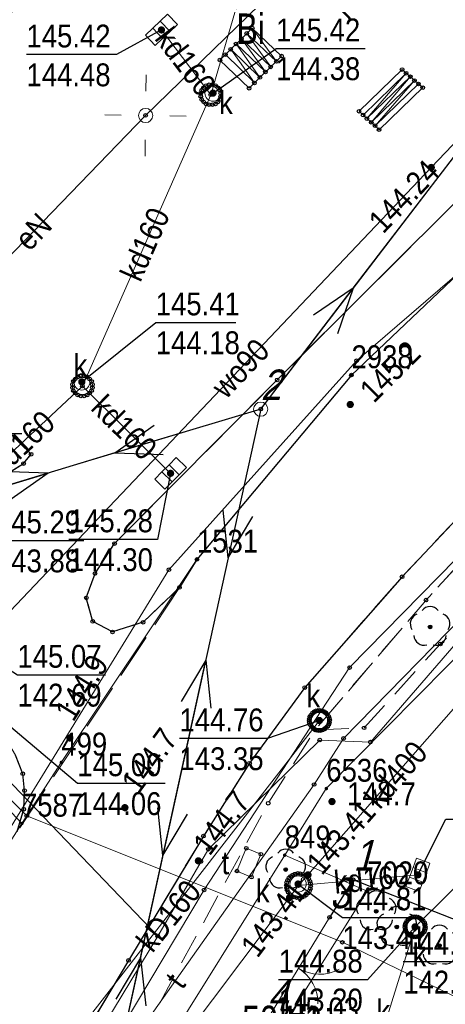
# Model space of a CAD drawing. Header units: metres. Extents: x 5548743 to 5556416, y 5707500 to 5714000.
# Tile 184 of 244: x 5554373 to 5554394, y 5710463 to 5710511. Entities that reach past the tile are written whole.
import ezdxf
from ezdxf.enums import TextEntityAlignment as Align

# ---------------------------------------------------------------- set-up
doc = ezdxf.new("R2010")
doc.units = ezdxf.units.M
for name, pattern in [('1.5_0.75', [2.25, 1.5, -0.75]), ('2.25_0.75', [3, 2.25, -0.75]), ('219-1000', [0]), ('otob_1000', [0]), ('suep_nn_1000', [0])]:
    doc.linetypes.add(name, pattern=pattern)
doc.layers.get('0').update_dxf_attribs({"color": 2, "lineweight": 5})
doc.styles.get("Standard").update_dxf_attribs({"font": 'Working1250', "width": 0.75})
doc.linetypes.add('902-1000', pattern='A,5,0,[1,ksztalty.shx,S=1,R=0,X=0,Y=0],5', length=10)

# ---------------------------------------------------------------- blocks, each defined once
blk = doc.blocks.new('203')
at = {"linetype": 'Continuous', "lineweight": 0}
h = blk.add_hatch(color=0, dxfattribs=at)
edge = h.paths.add_edge_path()
edge.add_arc((0, 0), 0.09, 0, 360)
blk = doc.blocks.new('SUEP1')
at = {"color": 0, "linetype": 'Continuous'}
for p, q in [((7.5, 0), (5.25, 0.75)), ((22.5, 0), (20.25, 0.75)), ((0, 0), (7.5, 0)), ((7.5, 0), (5.25, -0.75)), ((7.5, 0), (22.5, 0)), ((22.5, 0), (20.25, -0.75))]:
    blk.add_line(p, q, dxfattribs=at)
blk = doc.blocks.new('PW01')
at = {"linetype": 'Continuous', "lineweight": 13}
h = blk.add_hatch(color=0, dxfattribs=at)
edge = h.paths.add_edge_path()
edge.add_arc((0, 0), 0.18, 0, 360)
blk = doc.blocks.new('US05')
at = {"color": 0, "linetype": 'Continuous', "lineweight": 13}
for p, q in [((-0.75, -0.35), (-0.75, 0.35)), ((-0.75, 0.35), (-0.25, 0.35)), ((-0.25, -0.35), (-0.25, 0.35)), ((-0.25, 0.35), (0.25, 0.35)), ((0.25, -0.35), (0.25, 0.35)), ((0.25, 0.35), (0.75, 0.35)), ((0.75, -0.35), (0.75, 0.35)), ((-0.75, -0.35), (-0.25, -0.35)), ((-0.25, -0.35), (0.25, -0.35)), ((0.25, -0.35), (0.75, -0.35))]:
    blk.add_line(p, q, dxfattribs=at)
blk = doc.blocks.new('US22')
at = {"color": 0, "linetype": 'Continuous', "lineweight": 0}
blk.add_circle((0, 0), 0.4, dxfattribs=at)
blk = doc.blocks.new('US15')
at = {"color": 0, "linetype": 'Continuous', "lineweight": 13}
blk.add_circle((0, 0), 0.35, dxfattribs=at)
blk = doc.blocks.new('OK02')
at = {"color": 0, "linetype": 'Continuous', "lineweight": 0}
for centre, start, end in [((-2, 0), 0, 60), ((2, 0), 120, 180)]:
    blk.add_arc(centre, 2, start, end, dxfattribs=at)
blk = doc.blocks.new('OP021')
at = {"linetype": 'Continuous', "lineweight": 13}
h = blk.add_hatch(color=0, dxfattribs=at)
edge = h.paths.add_edge_path()
edge.add_arc((0, 0), 0.1, 0, 360)
at = {"color": 0, "linetype": 'Continuous', "lineweight": -3}
for centre, start, end in [((0, 0.5), 38.316, 141.684), ((-0.476, 0.154), 110.388, 213.756), ((0.476, 0.154), 326.244, 69.612), ((-0.294, -0.404), 182.272, 285.64), ((0.294, -0.404), 254.36, 357.728), ((0.294, -0.404), 254.36, 357.728)]:
    blk.add_arc(centre, 0.5, start, end, dxfattribs=at)
blk = doc.blocks.new('SM01')
at = {"color": 0, "linetype": 'Continuous', "lineweight": 13}
for p, q in [((-0.848, 0.848), (-1.414, 1.414)), ((0.849, 0.848), (1.414, 1.414)), ((-0.848, -0.849), (-1.414, -1.414)), ((0.849, -0.849), (1.414, -1.414))]:
    blk.add_line(p, q, dxfattribs=at)
blk.add_circle((0, 0), 0.35, dxfattribs=at)
blk = doc.blocks.new('PIKIETAW1891')
at = {"color": 0}
blk.add_circle((0, 0), 0.09, dxfattribs=at)

msp = doc.modelspace()

# ---------------------------------------------------------------- linework, layer by layer
at = {"layer": '218-kontur użytku gruntowego', "color": 3, "linetype": 'CONTINUOUS', "lineweight": 18, "flags": 128}
for points in [[(5554389.3, 5710493.54), (5554397.54, 5710501.36)], [(5554397.54, 5710501.36), (5554389.3, 5710493.54)], [(5554381.69, 5710484.46), (5554389.3, 5710493.54)], [(5554389.3, 5710493.54), (5554381.69, 5710484.46)], [(5554401.49, 5710486.78), (5554388.06, 5710473.18)], [(5554388.06, 5710473.18), (5554401.49, 5710486.78)], [(5554375.01, 5710474.47), (5554381.69, 5710484.46)], [(5554381.69, 5710484.46), (5554375.01, 5710474.47)], [(5554373.07, 5710471.46), (5554375.01, 5710474.47)], [(5554375.01, 5710474.47), (5554373.07, 5710471.46)], [(5554388.06, 5710473.18), (5554386.01, 5710469.9)], [(5554386.01, 5710469.9), (5554388.06, 5710473.18)], [(5554367.99, 5710463.55), (5554373.07, 5710471.46)], [(5554373.07, 5710471.46), (5554367.99, 5710463.55)], [(5554386.01, 5710469.9), (5554379.67, 5710459.73)], [(5554379.67, 5710459.73), (5554386.01, 5710469.9)], [(5554390.07, 5710468.13), (5554386.01, 5710469.9)], [(5554386.01, 5710469.9), (5554390.07, 5710468.13)], [(5554383.19, 5710457.11), (5554390.07, 5710468.13)], [(5554390.07, 5710468.13), (5554383.19, 5710457.11)]]:
    msp.add_lwpolyline(points, dxfattribs=at)
at = {"layer": '219-działka ewidencyjna', "color": 7, "linetype": '219-1000', "lineweight": 18, "flags": 128}
for points in [[(5554397.54, 5710501.36), (5554389.3, 5710493.54)], [(5554389.3, 5710493.54), (5554381.69, 5710484.46)], [(5554373.07, 5710471.46), (5554352.91, 5710492.91)], [(5554401.49, 5710486.78), (5554388.06, 5710473.18)], [(5554381.69, 5710484.46), (5554375.01, 5710474.47)], [(5554375.01, 5710474.47), (5554373.07, 5710471.46)], [(5554388.06, 5710473.18), (5554386.01, 5710469.9)], [(5554367.99, 5710463.55), (5554373.07, 5710471.46)], [(5554386.01, 5710469.9), (5554379.67, 5710459.73)], [(5554386.01, 5710469.9), (5554390.07, 5710468.13)], [(5554390.07, 5710468.13), (5554383.19, 5710457.11)]]:
    msp.add_lwpolyline(points, dxfattribs=at)
at = {"layer": 'brama', "color": 7, "linetype": 'otob_1000', "lineweight": 18, "flags": 128}
msp.add_lwpolyline([(5554388.22, 5710466.84), (5554385.16, 5710461.82)], dxfattribs=at)
at = {"layer": 'chodnik', "color": 7, "linetype": '1.5_0.75', "lineweight": 18, "flags": 128}
msp.add_lwpolyline([(5554437.15, 5710490.55), (5554432.05, 5710496.98), (5554422.36, 5710509.47), (5554421.46, 5710509.6), (5554420.38, 5710509.5), (5554419.59, 5710509.15), (5554418.66, 5710508.44), (5554415.59, 5710505.91), (5554409.45, 5710500.57), (5554404.82, 5710496.31), (5554400.04, 5710491.86), (5554394.81, 5710486.8), (5554391.79, 5710483.61), (5554387, 5710478.15), (5554384.28, 5710474.43), (5554382.01, 5710470.84), (5554378.32, 5710464.72), (5554374.62, 5710458.51), (5554377.15, 5710457.63), (5554385.2, 5710472.46), (5554387.51, 5710476.07), (5554392.97, 5710482.46), (5554396.23, 5710486), (5554401.48, 5710491.07), (5554406.02, 5710495.3), (5554411.08, 5710499.95), (5554417, 5710505.06), (5554420.68, 5710508.04), (5554421.88, 5710506.39), (5554429.97, 5710496.48), (5554435.59, 5710489.39)], close=True, dxfattribs=at)
at = {"layer": 'jezdnia', "color": 7, "linetype": '2.25_0.75', "lineweight": 18, "flags": 128}
msp.add_lwpolyline([(5554349.2, 5710506.12), (5554347.79, 5710504.73), (5554345.62, 5710502.56), (5554346.13, 5710502.05), (5554355.97, 5710492.22), (5554356.42, 5710491.77), (5554357.25, 5710490.94), (5554357.4, 5710490.79), (5554370.91, 5710477.32), (5554371.36, 5710476.91), (5554371.82, 5710476.4), (5554372.76, 5710474.83), (5554373.11, 5710473.91), (5554373.2, 5710473.08), (5554373.16, 5710472.16), (5554372.84, 5710471.07), (5554380.83, 5710483.08), (5554379.04, 5710481.37), (5554377.53, 5710480.89), (5554376.56, 5710481.41), (5554376.24, 5710482.57), (5554376.67, 5710483.77), (5554377.63, 5710485.24), (5554385.64, 5710493.3), (5554395.08, 5710502.7), (5554403.72, 5710511.31), (5554405.02, 5710513.02), (5554405.93, 5710515.08), (5554406.37, 5710517.06), (5554406.48, 5710518.65), (5554406.24, 5710520.89), (5554405.58, 5710522.95), (5554404.65, 5710524.61), (5554403.44, 5710526.16), (5554392.39, 5710538.04), (5554372.75, 5710518.44), (5554376.17, 5710514.97), (5554392.24, 5710522.41), (5554393.4, 5710523.56), (5554394.6, 5710524.09), (5554396.56, 5710524.32), (5554398.18, 5710523.91), (5554399.68, 5710522.85), (5554400.57, 5710521.71), (5554401.15, 5710519.68), (5554400.75, 5710517.28), (5554399.29, 5710515.34), (5554392.24, 5710522.41), (5554376.17, 5710514.97), (5554372.41, 5710511.24), (5554366.42, 5710496.69), (5554373.52, 5710489.64), (5554373.15, 5710489.18), (5554371.8, 5710488.35), (5554370.28, 5710488.03), (5554368.28, 5710488.18), (5554366.06, 5710489.38), (5554365.07, 5710490.8), (5554364.6, 5710492.63), (5554364.77, 5710494.14), (5554365.27, 5710495.3), (5554365.72, 5710495.96), (5554366.42, 5710496.69), (5554372.41, 5710511.24), (5554368.95, 5710514.67), (5554354.7, 5710500.51), (5554353.45, 5710501.86)], close=True, dxfattribs=at)
at = {"layer": 'komora podziemna', "color": 34, "linetype": 'CONTINUOUS', "lineweight": 18, "flags": 128}
for points in [[(5554382.72, 5710507.69), (5554382.82, 5710507.57), (5554382.86, 5710507.42), (5554382.86, 5710507.26), (5554382.82, 5710507.11), (5554382.72, 5710506.99), (5554382.6, 5710506.89), (5554382.45, 5710506.85), (5554382.29, 5710506.85), (5554382.14, 5710506.89), (5554382.02, 5710506.99), (5554381.92, 5710507.11), (5554381.88, 5710507.26), (5554381.88, 5710507.42), (5554381.92, 5710507.57), (5554382.02, 5710507.69), (5554382.14, 5710507.79), (5554382.29, 5710507.83), (5554382.45, 5710507.83), (5554382.6, 5710507.79)], [(5554376.4, 5710493.35), (5554376.5, 5710493.23), (5554376.54, 5710493.08), (5554376.54, 5710492.92), (5554376.5, 5710492.77), (5554376.4, 5710492.65), (5554376.28, 5710492.55), (5554376.13, 5710492.51), (5554375.97, 5710492.51), (5554375.82, 5710492.55), (5554375.7, 5710492.65), (5554375.6, 5710492.77), (5554375.56, 5710492.92), (5554375.56, 5710493.08), (5554375.6, 5710493.23), (5554375.7, 5710493.35), (5554375.82, 5710493.45), (5554375.97, 5710493.49), (5554376.13, 5710493.49), (5554376.28, 5710493.45)], [(5554386.27, 5710467.97), (5554386.19, 5710468.07), (5554386.13, 5710468.18), (5554386.1, 5710468.3), (5554386.09, 5710468.42), (5554386.11, 5710468.55), (5554386.15, 5710468.66), (5554386.22, 5710468.77), (5554386.31, 5710468.86), (5554386.41, 5710468.93), (5554386.53, 5710468.98), (5554386.65, 5710469), (5554386.78, 5710468.99), (5554386.9, 5710468.96), (5554387.01, 5710468.91), (5554387.11, 5710468.83), (5554387.19, 5710468.73), (5554387.25, 5710468.62), (5554387.28, 5710468.5), (5554387.29, 5710468.38), (5554387.27, 5710468.25), (5554387.23, 5710468.14), (5554387.16, 5710468.03), (5554387.07, 5710467.94), (5554386.97, 5710467.87), (5554386.85, 5710467.82), (5554386.73, 5710467.8), (5554386.6, 5710467.81), (5554386.48, 5710467.84), (5554386.37, 5710467.89)]]:
    msp.add_lwpolyline(points, close=True, dxfattribs=at)
at = {"layer": 'krawężnik', "color": 7, "linetype": 'CONTINUOUS', "lineweight": 25, "flags": 128}
for points in [[(5554408.24, 5710510.92), (5554397.54, 5710501.36), (5554389.3, 5710493.54), (5554381.69, 5710484.46), (5554380.83, 5710483.08), (5554379.04, 5710481.37), (5554377.53, 5710480.89), (5554376.56, 5710481.41), (5554376.24, 5710482.57), (5554376.67, 5710483.77), (5554377.63, 5710485.24), (5554385.64, 5710493.3), (5554395.08, 5710502.7), (5554403.72, 5710511.31), (5554405.02, 5710513.02), (5554405.93, 5710515.08), (5554406.37, 5710517.06), (5554406.48, 5710518.65), (5554406.24, 5710520.89), (5554405.58, 5710522.95), (5554404.65, 5710524.61), (5554403.44, 5710526.16), (5554392.39, 5710538.04)], [(5554418.66, 5710508.44), (5554415.59, 5710505.91), (5554409.45, 5710500.57), (5554404.82, 5710496.31), (5554400.04, 5710491.86), (5554394.81, 5710486.8), (5554391.79, 5710483.61), (5554387, 5710478.15), (5554384.28, 5710474.43), (5554382.01, 5710470.84), (5554378.32, 5710464.72), (5554374.62, 5710458.51)], [(5554372.84, 5710471.07), (5554373.16, 5710472.16), (5554373.2, 5710473.08), (5554373.11, 5710473.91), (5554372.76, 5710474.83)]]:
    msp.add_lwpolyline(points, dxfattribs=at)
msp.add_lwpolyline([(5554366.42, 5710496.69), (5554365.72, 5710495.96), (5554365.27, 5710495.3), (5554364.77, 5710494.14), (5554364.6, 5710492.63), (5554365.07, 5710490.8), (5554366.06, 5710489.38), (5554368.28, 5710488.18), (5554370.28, 5710488.03), (5554371.8, 5710488.35), (5554373.15, 5710489.18), (5554373.52, 5710489.64)], close=True, dxfattribs=at)
at = {"layer": 'ogrodzenie trwałe', "color": 7, "linetype": '902-1000', "lineweight": 25, "flags": 128}
msp.add_lwpolyline([(5554399.31, 5710467.12), (5554397.42, 5710465.54), (5554389.39, 5710468.69), (5554388.22, 5710466.84)], dxfattribs=at)
at = {"layer": 'przewód elektroenergetyczny niskiego napięcia', "color": 1, "linetype": 'suep_nn_1000', "lineweight": 18, "flags": 128}
for points in [[(5554384.83, 5710491.86), (5554408.92, 5710523.33)], [(5554352.82, 5710482.24), (5554384.83, 5710491.86)], [(5554377.31, 5710457.52), (5554384.83, 5710491.86)]]:
    msp.add_lwpolyline(points, dxfattribs=at)
at = {"layer": 'przewód elektroenergetyczny podziemny', "color": 1, "linetype": 'CONTINUOUS', "lineweight": 18, "flags": 128}
for points in [[(5554401.61, 5710464.97), (5554398.16, 5710461.62), (5554395.84, 5710462.24), (5554388.85, 5710465.61), (5554373.31, 5710471.84), (5554351.19, 5710493.83), (5554343.64, 5710501.61), (5554338.29, 5710508.04), (5554335.57, 5710512.59), (5554330.49, 5710529.85), (5554332.38, 5710551.83), (5554334.94, 5710565.18)], [(5554398.57, 5710534.4), (5554397.16, 5710532.96), (5554400, 5710529.64), (5554394.88, 5710521.59), (5554379.16, 5710506.32), (5554368.13, 5710494.92)]]:
    msp.add_lwpolyline(points, dxfattribs=at)
at = {"layer": 'przewód gazowy', "color": 40, "linetype": 'CONTINUOUS', "lineweight": 18, "flags": 128}
for points in [[(5554410.59, 5710513.89), (5554417.1, 5710505.78), (5554418.98, 5710503.33), (5554408.77, 5710494.17), (5554397.3, 5710483.62), (5554390.23, 5710475.47), (5554387.74, 5710475.57), (5554382.25, 5710470.19), (5554381.89, 5710469.59), (5554379.76, 5710465.92), (5554374.92, 5710457.91), (5554375.1, 5710454.78), (5554369.7, 5710445.06), (5554365.71, 5710436.89), (5554359.24, 5710421.81), (5554357.52, 5710417.78), (5554355.4, 5710417.18), (5554346.37, 5710395.91), (5554343.35, 5710389.41), (5554328.97, 5710355.13), (5554316.62, 5710325.78), (5554312.25, 5710315.41)], [(5554410.59, 5710513.89), (5554417.1, 5710505.78), (5554418.98, 5710503.33), (5554408.77, 5710494.17), (5554397.3, 5710483.62), (5554390.23, 5710475.47), (5554387.74, 5710475.57), (5554382.25, 5710470.19), (5554381.89, 5710469.59), (5554379.76, 5710465.92), (5554374.92, 5710457.91), (5554375.1, 5710454.78), (5554369.7, 5710445.06), (5554365.71, 5710436.89), (5554359.24, 5710421.81), (5554357.52, 5710417.78), (5554355.4, 5710417.18), (5554346.37, 5710395.91), (5554343.35, 5710389.41), (5554328.97, 5710355.13), (5554316.62, 5710325.78), (5554312.25, 5710315.41)], [(5554347.17, 5710508.27), (5554342.58, 5710504.7), (5554379.76, 5710465.92)]]:
    msp.add_lwpolyline(points, dxfattribs=at)
at = {"layer": 'przewód kanalizacyjny', "color": 34, "linetype": 'CONTINUOUS', "lineweight": 18, "flags": 128}
for points in [[(5554387.69, 5710525.6), (5554382.37, 5710507.34)], [(5554382.37, 5710507.34), (5554379.94, 5710510.53)], [(5554382.37, 5710507.34), (5554376.05, 5710493)], [(5554379.66, 5710459.07), (5554386.69, 5710468.4), (5554404.17, 5710488.33), (5554424.63, 5710505.18), (5554427.48, 5710507.46)], [(5554376.05, 5710493), (5554370.12, 5710487.46)], [(5554376.05, 5710493), (5554380.39, 5710488.7)], [(5554424.73, 5710489.84), (5554416.52, 5710490.2), (5554392.43, 5710466.37), (5554390.6, 5710460.46), (5554392.85, 5710461.26), (5554392.44, 5710459.45), (5554379.66, 5710459.07)], [(5554374.9, 5710460.04), (5554387.72, 5710476.53)], [(5554386.69, 5710468.4), (5554392.57, 5710468.93)]]:
    msp.add_lwpolyline(points, dxfattribs=at)
at = {"layer": 'przewód telekomunikacyjny podziemny', "color": 30, "linetype": 'CONTINUOUS', "lineweight": 18, "flags": 128}
for points in [[(5554374.01, 5710454.75), (5554369.95, 5710464.56), (5554368.86, 5710465.36), (5554380.31, 5710483.95), (5554389.55, 5710494.24), (5554395.67, 5710499.5), (5554427.9, 5710522.38), (5554455.78, 5710532.81), (5554483.92, 5710541.5), (5554524.38, 5710553.96), (5554539.21, 5710559.79), (5554555.97, 5710566.98), (5554585.2, 5710580.72), (5554598.19, 5710584.52), (5554607.28, 5710586.33), (5554615.01, 5710584.66), (5554643.84, 5710573.06)], [(5554374.01, 5710454.75), (5554382.04, 5710468.19), (5554389.21, 5710479.14), (5554397.08, 5710487.16), (5554402.37, 5710492.55), (5554420.79, 5710509.07), (5554435.86, 5710515.77)], [(5554384.65, 5710414.72), (5554386.49, 5710426.41), (5554368.03, 5710440.38), (5554378.54, 5710458.17), (5554378.33, 5710460.48), (5554387.46, 5710473.38), (5554388.91, 5710475.65), (5554398.5, 5710485.44), (5554413.39, 5710499.66), (5554419.43, 5710506.67), (5554420.73, 5710508.56)]]:
    msp.add_lwpolyline(points, dxfattribs=at)
at = {"layer": 'przewód wodociągowy', "color": 5, "linetype": 'CONTINUOUS', "lineweight": 18, "flags": 128}
msp.add_lwpolyline([(5554415.76, 5710525.14), (5554414.2, 5710524.11), (5554410.14, 5710521.49), (5554393.23, 5710503.76), (5554370.94, 5710480.31)], dxfattribs=at)
at = {"layer": 'rzedna-Atr2', "color": 7, "flags": 128}
for points in [[(5554379.94, 5710510.53), (5554377.72, 5710509.32), (5554373.294, 5710509.32)], [(5554382.48, 5710507.42), (5554385.59, 5710509.62), (5554389.968, 5710509.62)], [(5554376.02, 5710493.2), (5554379.66, 5710496.13), (5554383.6, 5710496.13)], [(5554368.7, 5710489.11), (5554368.79, 5710490.66), (5554373.073, 5710490.66)], [(5554380.39, 5710488.7), (5554379.75, 5710485.45), (5554375.38, 5710485.45)], [(5554370.12, 5710487.46), (5554371.79, 5710485.39), (5554376.121, 5710485.39)], [(5554369.17, 5710481.12), (5554372.85, 5710478.78), (5554377.18, 5710478.78)], [(5554371.99, 5710476.67), (5554375.8, 5710473.44), (5554380.123, 5710473.44)], [(5554387.72, 5710476.53), (5554385.16, 5710475.65), (5554380.829, 5710475.65)], [(5554392.57, 5710468.93), (5554393.95, 5710471.68), (5554398.281, 5710471.68)], [(5554386.67, 5710468.48), (5554388.85, 5710466.84), (5554392.79, 5710466.84)], [(5554392.43, 5710466.37), (5554390.09, 5710463.77), (5554385.712, 5710463.77)], [(5554397.19, 5710466.6), (5554396.22, 5710464.65), (5554391.85, 5710464.65)]]:
    msp.add_lwpolyline(points, dxfattribs=at)
at = {"layer": 'schody w ciągu komunikacyjnym', "color": 7, "linetype": 'CONTINUOUS', "lineweight": 18, "flags": 128}
for points in [[(5554383.09, 5710509.32), (5554384.52, 5710507.92), (5554383.35, 5710509.58), (5554384.79, 5710508.19), (5554383.62, 5710509.84), (5554385.06, 5710508.46), (5554383.88, 5710510.1), (5554385.32, 5710508.71), (5554384.14, 5710510.36), (5554385.6, 5710508.98), (5554384.41, 5710510.62), (5554385.86, 5710509.24), (5554385.86, 5710509.24), (5554384.26, 5710507.66), (5554384.26, 5710507.66), (5554382.82, 5710509.05), (5554382.82, 5710509.05), (5554384.41, 5710510.62)], [(5554389.87, 5710506.34), (5554391.99, 5710508.4), (5554390.06, 5710506.17), (5554392.2, 5710508.23), (5554390.27, 5710505.98), (5554392.4, 5710508.04), (5554390.46, 5710505.81), (5554392.6, 5710507.87), (5554392.81, 5710507.69), (5554390.66, 5710505.62), (5554390.66, 5710505.62), (5554389.67, 5710506.53), (5554389.67, 5710506.53), (5554391.79, 5710508.58), (5554391.79, 5710508.58), (5554392.81, 5710507.69)]]:
    msp.add_lwpolyline(points, dxfattribs=at)
at = {"layer": 'studnia kanalizacyjna', "color": 34, "linetype": 'CONTINUOUS', "lineweight": 18, "flags": 128}
for points in [[(5554387.86, 5710477.02), (5554387.96, 5710476.97), (5554388.04, 5710476.91), (5554388.11, 5710476.83), (5554388.17, 5710476.74), (5554388.21, 5710476.64), (5554388.22, 5710476.54), (5554388.21, 5710476.44), (5554388.18, 5710476.34), (5554388.13, 5710476.25), (5554388.06, 5710476.17), (5554387.98, 5710476.11), (5554387.88, 5710476.06), (5554387.78, 5710476.03), (5554387.68, 5710476.03), (5554387.58, 5710476.05), (5554387.48, 5710476.1), (5554387.4, 5710476.16), (5554387.33, 5710476.23), (5554387.26, 5710476.32), (5554387.23, 5710476.42), (5554387.22, 5710476.52), (5554387.23, 5710476.62), (5554387.25, 5710476.72), (5554387.31, 5710476.81), (5554387.38, 5710476.9), (5554387.46, 5710476.96), (5554387.56, 5710477.01), (5554387.66, 5710477.03), (5554387.76, 5710477.03)], [(5554392.93, 5710466.38), (5554392.93, 5710466.28), (5554392.9, 5710466.18), (5554392.84, 5710466.09), (5554392.77, 5710466), (5554392.69, 5710465.94), (5554392.59, 5710465.89), (5554392.49, 5710465.87), (5554392.39, 5710465.87), (5554392.29, 5710465.88), (5554392.19, 5710465.93), (5554392.11, 5710465.99), (5554392.04, 5710466.07), (5554391.98, 5710466.16), (5554391.95, 5710466.26), (5554391.93, 5710466.36), (5554391.94, 5710466.46), (5554391.97, 5710466.56), (5554392.03, 5710466.65), (5554392.09, 5710466.73), (5554392.17, 5710466.79), (5554392.27, 5710466.84), (5554392.37, 5710466.87), (5554392.47, 5710466.87), (5554392.57, 5710466.85), (5554392.67, 5710466.8), (5554392.75, 5710466.74), (5554392.83, 5710466.67), (5554392.89, 5710466.58), (5554392.92, 5710466.48)]]:
    msp.add_lwpolyline(points, close=True, dxfattribs=at)
at = {"layer": 'trawnik', "color": 7, "linetype": '1.5_0.75', "lineweight": 18, "flags": 128}
for points in [[(5554411.08, 5710499.95), (5554406.02, 5710495.3), (5554401.48, 5710491.07), (5554396.23, 5710486), (5554392.97, 5710482.46), (5554387.51, 5710476.07), (5554389.92, 5710476.17), (5554393.68, 5710480.3), (5554397.9, 5710484.47), (5554402.15, 5710488.6), (5554412.5, 5710498.35), (5554418.61, 5710503.46), (5554421.88, 5710506.39), (5554420.68, 5710508.04), (5554417, 5710505.06)], [(5554366.42, 5710496.69), (5554365.72, 5710495.96), (5554365.27, 5710495.3), (5554364.77, 5710494.14), (5554364.6, 5710492.63), (5554365.07, 5710490.8), (5554366.06, 5710489.38), (5554368.28, 5710488.18), (5554370.28, 5710488.03), (5554371.8, 5710488.35), (5554373.15, 5710489.18), (5554373.52, 5710489.64)]]:
    msp.add_lwpolyline(points, close=True, dxfattribs=at)
at = {"layer": 'właz do komory lub kanału', "color": 7, "linetype": 'CONTINUOUS', "lineweight": 18, "flags": 128}
msp.add_lwpolyline([(5554384.84, 5710469.95), (5554384.37, 5710468.82), (5554383.66, 5710469.12), (5554384.12, 5710470.24)], close=True, dxfattribs=at)

# ---------------------------------------------------------------- block references
at = {"layer": '203-punkt graniczny', "color": 7, "linetype": 'CONTINUOUS', "lineweight": 18}
for p in [(5554389.3, 5710493.54), (5554381.69, 5710484.46), (5554375.01, 5710474.47), (5554388.06, 5710473.18), (5554373.07, 5710471.46), (5554386.01, 5710469.9), (5554390.07, 5710468.13)]:
    msp.add_blockref('203', p, dxfattribs=at)
at = {"layer": 'brama', "color": 7, "linetype": 'CONTINUOUS', "lineweight": 18, "rotation": 238.635}
msp.add_blockref('OK02', (5554386.69, 5710464.33), dxfattribs=at)
at = {"layer": 'drzewo liściaste', "color": 94, "linetype": 'CONTINUOUS', "lineweight": 18}
for p in [(5554393.17, 5710481.14), (5554386.06, 5710469.19), (5554390.52, 5710467.14), (5554391.53, 5710466.37), (5554393.63, 5710465.45)]:
    msp.add_blockref('OP021', p, dxfattribs=at)
at = {"layer": 'kratka ściekowa', "color": 34, "linetype": 'CONTINUOUS', "lineweight": 18}
for p, rotation in [((5554379.94, 5710510.53), 43.556), ((5554380.39, 5710488.7), 45.264), ((5554392.57, 5710468.93), 69.145)]:
    msp.add_blockref('US05', p, dxfattribs=dict(at, rotation=rotation))
at = {"layer": 'latarnia', "color": 7, "linetype": 'CONTINUOUS', "lineweight": 18, "rotation": 314.17}
msp.add_blockref('SM01', (5554379.16, 5710506.32), dxfattribs=at)
at = {"layer": 'pikieta naturalna', "color": 7, "linetype": 'CONTINUOUS', "lineweight": 13}
for p in [(5554389.24, 5710492.09), (5554375.43, 5710475.67), (5554388.34, 5710472.54), (5554378.14, 5710472.24), (5554381.76, 5710469.62)]:
    msp.add_blockref('PW01', p, dxfattribs=at)
at = {"layer": 'przewód elektroenergetyczny niskiego napięcia', "color": 1, "linetype": 'CONTINUOUS', "lineweight": 18}
for p, rotation in [((5554384.83, 5710491.86), 52.566), ((5554384.83, 5710491.86), 196.727), ((5554384.83, 5710491.86), 257.648), ((5554352.82, 5710482.24), 16.727), ((5554377.31, 5710457.52), 77.648)]:
    msp.add_blockref('SUEP1', p, dxfattribs=dict(at, rotation=rotation))
at = {"layer": 'Punkt roboczy BDOT GESUT K1', "color": 6, "linetype": 'CONTINUOUS', "lineweight": 18}
for p in [(5554379.94, 5710510.53), (5554379.94, 5710510.53), (5554379.94, 5710510.53), (5554384.14, 5710510.36), (5554384.41, 5710510.62), (5554384.41, 5710510.62), (5554383.62, 5710509.84), (5554383.88, 5710510.1), (5554383.09, 5710509.32), (5554383.35, 5710509.58), (5554385.86, 5710509.24), (5554385.86, 5710509.24), (5554382.82, 5710509.05), (5554382.82, 5710509.05), (5554385.32, 5710508.71), (5554385.6, 5710508.98), (5554385.06, 5710508.46), (5554391.79, 5710508.58), (5554391.79, 5710508.58), (5554391.99, 5710508.4), (5554392.2, 5710508.23), (5554382.14, 5710507.79), (5554382.29, 5710507.83), (5554382.45, 5710507.83), (5554382.6, 5710507.79), (5554384.52, 5710507.92), (5554384.79, 5710508.19), (5554392.4, 5710508.04), (5554392.6, 5710507.87), (5554381.88, 5710507.42), (5554381.88, 5710507.26), (5554381.92, 5710507.57), (5554382.02, 5710507.69), (5554382.37, 5710507.34), (5554382.37, 5710507.34), (5554382.37, 5710507.34), (5554382.48, 5710507.42), (5554382.48, 5710507.42), (5554382.72, 5710507.69), (5554382.82, 5710507.57), (5554382.86, 5710507.42), (5554382.86, 5710507.26), (5554384.26, 5710507.66), (5554384.26, 5710507.66), (5554392.81, 5710507.69), (5554392.81, 5710507.69), (5554381.92, 5710507.11), (5554382.02, 5710506.99), (5554382.14, 5710506.89), (5554382.29, 5710506.85), (5554382.45, 5710506.85), (5554382.6, 5710506.89), (5554382.72, 5710506.99), (5554382.82, 5710507.11), (5554379.16, 5710506.32), (5554379.16, 5710506.32), (5554389.67, 5710506.53), (5554389.67, 5710506.53), (5554389.87, 5710506.34), (5554390.06, 5710506.17), (5554390.27, 5710505.98), (5554390.46, 5710505.81), (5554390.66, 5710505.62), (5554390.66, 5710505.62), (5554393.23, 5710503.76), (5554393.23, 5710503.76), (5554389.55, 5710494.24), (5554375.6, 5710493.23), (5554375.7, 5710493.35), (5554375.82, 5710493.45), (5554375.97, 5710493.49), (5554376.02, 5710493.2), (5554376.02, 5710493.2), (5554376.13, 5710493.49), (5554376.28, 5710493.45), (5554376.4, 5710493.35), (5554376.5, 5710493.23), (5554385.64, 5710493.3), (5554385.64, 5710493.3), (5554389.3, 5710493.54), (5554375.56, 5710493.08), (5554375.56, 5710492.92), (5554375.6, 5710492.77), (5554376.05, 5710493), (5554376.05, 5710493), (5554376.05, 5710493), (5554376.5, 5710492.77), (5554376.54, 5710493.08), (5554376.54, 5710492.92), (5554375.7, 5710492.65), (5554375.82, 5710492.55), (5554375.97, 5710492.51), (5554376.13, 5710492.51), (5554376.28, 5710492.55), (5554376.4, 5710492.65), (5554384.83, 5710491.86), (5554384.83, 5710491.86), (5554384.83, 5710491.86), (5554384.83, 5710491.86), (5554389.24, 5710492.09), (5554373.52, 5710489.64), (5554373.52, 5710489.64), (5554373.52, 5710489.64), (5554373.15, 5710489.18), (5554373.15, 5710489.18), (5554373.15, 5710489.18), (5554380.39, 5710488.7), (5554380.39, 5710488.7), (5554380.39, 5710488.7), (5554377.63, 5710485.24), (5554377.63, 5710485.24), (5554381.69, 5710484.46), (5554376.67, 5710483.77), (5554376.67, 5710483.77), (5554380.31, 5710483.95), (5554391.79, 5710483.61), (5554391.79, 5710483.61), (5554380.83, 5710483.08), (5554380.83, 5710483.08), (5554376.24, 5710482.57), (5554376.24, 5710482.57), (5554392.97, 5710482.46), (5554392.97, 5710482.46), (5554376.56, 5710481.41), (5554376.56, 5710481.41), (5554379.04, 5710481.37), (5554379.04, 5710481.37), (5554393.17, 5710481.14), (5554377.53, 5710480.89), (5554377.53, 5710480.89), (5554393.68, 5710480.3), (5554389.21, 5710479.14), (5554387, 5710478.15), (5554387, 5710478.15), (5554387.25, 5710476.72), (5554387.31, 5710476.81), (5554387.38, 5710476.9), (5554387.46, 5710476.96), (5554387.56, 5710477.01), (5554387.66, 5710477.03), (5554387.76, 5710477.03), (5554387.86, 5710477.02), (5554387.96, 5710476.97), (5554388.04, 5710476.91), (5554388.11, 5710476.83), (5554388.17, 5710476.74), (5554387.22, 5710476.52), (5554387.23, 5710476.62), (5554387.23, 5710476.42), (5554387.26, 5710476.32), (5554387.33, 5710476.23), (5554387.72, 5710476.53), (5554387.72, 5710476.53), (5554388.13, 5710476.25), (5554388.18, 5710476.34), (5554388.21, 5710476.64), (5554388.21, 5710476.44), (5554388.22, 5710476.54), (5554387.4, 5710476.16), (5554387.48, 5710476.1), (5554387.51, 5710476.07), (5554387.51, 5710476.07), (5554387.58, 5710476.05), (5554387.68, 5710476.03), (5554387.78, 5710476.03), (5554387.88, 5710476.06), (5554387.98, 5710476.11), (5554388.06, 5710476.17), (5554389.92, 5710476.17), (5554375.43, 5710475.67), (5554387.74, 5710475.57), (5554387.74, 5710475.57), (5554388.91, 5710475.65), (5554390.23, 5710475.47), (5554390.23, 5710475.47), (5554384.28, 5710474.43), (5554384.28, 5710474.43), (5554373.11, 5710473.91), (5554373.11, 5710473.91), (5554387.46, 5710473.38), (5554373.2, 5710473.08), (5554373.2, 5710473.08), (5554385.2, 5710472.46), (5554388.34, 5710472.54), (5554373.16, 5710472.16), (5554373.16, 5710472.16), (5554378.14, 5710472.24), (5554373.31, 5710471.84), (5554382.01, 5710470.84), (5554382.01, 5710470.84), (5554382.25, 5710470.19), (5554382.25, 5710470.19), (5554384.12, 5710470.24), (5554384.84, 5710469.95), (5554381.76, 5710469.62), (5554381.89, 5710469.59), (5554383.66, 5710469.12), (5554386.06, 5710469.19), (5554386.53, 5710468.98), (5554386.65, 5710469), (5554386.78, 5710468.99), (5554386.9, 5710468.96), (5554384.37, 5710468.82), (5554386.11, 5710468.55), (5554386.15, 5710468.66), (5554386.22, 5710468.77), (5554386.31, 5710468.86), (5554386.41, 5710468.93), (5554386.67, 5710468.48), (5554386.67, 5710468.48), (5554387.01, 5710468.91), (5554387.11, 5710468.83), (5554387.16, 5710468.93), (5554387.19, 5710468.73), (5554387.25, 5710468.62), (5554387.28, 5710468.5), (5554389.39, 5710468.69), (5554392.57, 5710468.93), (5554392.57, 5710468.93), (5554392.57, 5710468.93), (5554382.04, 5710468.19), (5554386.09, 5710468.42), (5554386.1, 5710468.3), (5554386.13, 5710468.18), (5554386.19, 5710468.07), (5554386.69, 5710468.4), (5554386.69, 5710468.4), (5554387.16, 5710468.03), (5554387.23, 5710468.14), (5554387.27, 5710468.25), (5554387.29, 5710468.38), (5554386.25, 5710467.81), (5554386.27, 5710467.97), (5554386.37, 5710467.89), (5554386.48, 5710467.84), (5554386.6, 5710467.81), (5554386.73, 5710467.8), (5554386.85, 5710467.82), (5554386.97, 5710467.87), (5554387.07, 5710467.94), (5554390.52, 5710467.14), (5554388.22, 5710466.84), (5554388.22, 5710466.84), (5554391.97, 5710466.56), (5554392.03, 5710466.65), (5554392.09, 5710466.73), (5554392.17, 5710466.79), (5554392.27, 5710466.84), (5554392.37, 5710466.87), (5554392.47, 5710466.87), (5554392.57, 5710466.85), (5554392.67, 5710466.8), (5554392.75, 5710466.74), (5554392.83, 5710466.67), (5554392.89, 5710466.58), (5554391.53, 5710466.37), (5554391.93, 5710466.36), (5554391.94, 5710466.46), (5554391.95, 5710466.26), (5554391.98, 5710466.16), (5554392.04, 5710466.07), (5554392.43, 5710466.37), (5554392.43, 5710466.37), (5554392.84, 5710466.09), (5554392.9, 5710466.18), (5554392.92, 5710466.48), (5554392.93, 5710466.38), (5554392.93, 5710466.28), (5554379.76, 5710465.92), (5554379.76, 5710465.92), (5554379.76, 5710465.92), (5554388.85, 5710465.61), (5554392.11, 5710465.99), (5554392.19, 5710465.93), (5554392.29, 5710465.88), (5554392.39, 5710465.87), (5554392.49, 5710465.87), (5554392.59, 5710465.89), (5554392.69, 5710465.94), (5554392.77, 5710466), (5554393.63, 5710465.45), (5554378.32, 5710464.72), (5554378.32, 5710464.72)]:
    msp.add_blockref('PIKIETAW1891', p, dxfattribs=at)
at = {"layer": 'rzedna', "color": 34, "linetype": 'CONTINUOUS', "lineweight": 18}
for p in [(5554379.94, 5710510.53), (5554382.48, 5710507.42), (5554376.02, 5710493.2), (5554380.39, 5710488.7), (5554387.72, 5710476.53), (5554392.43, 5710466.37)]:
    msp.add_blockref('PW01', p, dxfattribs=at)
at = {"layer": 'rzedna', "color": 5, "linetype": 'CONTINUOUS', "lineweight": 18}
msp.add_blockref('PW01', (5554393.23, 5710503.76), dxfattribs=at)
at = {"layer": 'rzedna', "color": 7, "linetype": 'CONTINUOUS', "lineweight": 18}
for p in [(5554387.16, 5710468.93), (5554392.57, 5710468.93), (5554386.67, 5710468.48), (5554386.25, 5710467.81)]:
    msp.add_blockref('PW01', p, dxfattribs=at)
at = {"layer": 'słup przewodów napowietrznych', "color": 7, "linetype": 'CONTINUOUS', "lineweight": 18}
msp.add_blockref('US15', (5554384.83, 5710491.86), dxfattribs=at)
at = {"layer": 'właz do komory lub kanału - okrągły', "color": 7, "linetype": 'CONTINUOUS', "lineweight": 18}
for p in [(5554382.48, 5710507.42), (5554376.02, 5710493.2), (5554387.72, 5710476.53), (5554386.67, 5710468.48), (5554392.43, 5710466.37)]:
    msp.add_blockref('US22', p, dxfattribs=at)

# ---------------------------------------------------------------- texts
at = {"layer": '203-punkt graniczny-Atr103', "color": 7, "width": 0.9}
for s, p in [('2938', (5554389.3, 5710493.54)), ('2938', (5554389.3, 5710493.54)), ('1531', (5554381.69, 5710484.46)), ('1531', (5554381.69, 5710484.46)), ('499', (5554375.01, 5710474.47)), ('499', (5554375.01, 5710474.47)), ('6536', (5554388.06, 5710473.18)), ('6536', (5554388.06, 5710473.18)), ('7587', (5554373.07, 5710471.46)), ('7587', (5554373.07, 5710471.46)), ('849', (5554386.01, 5710469.9)), ('849', (5554386.01, 5710469.9)), ('7020', (5554390.07, 5710468.13)), ('7020', (5554390.07, 5710468.13))]:
    msp.add_text(s, height=1.125, dxfattribs=at).set_placement(p, align=Align.BOTTOM_LEFT)
at = {"layer": '210-oznaczenie konturu użytku gruntowego', "color": 3, "linetype": 'CONTINUOUS', "lineweight": 18, "width": 0.79}
msp.add_text('Bi', height=1.5, dxfattribs=at).set_placement((5554383.63, 5710509.84))
at = {"layer": '211-numer działki ewidencyjnej', "color": 7, "linetype": 'CONTINUOUS', "lineweight": 18, "width": 0.79}
msp.add_text('504/1', height=1.5, dxfattribs=at).set_placement((5554383.91, 5710462.49), align=Align.TOP_LEFT)
at = {"layer": 'jezdnia-Atr17', "color": 7, "width": 0.9}
msp.add_text('j.kb.', height=1.125, rotation=44.771, dxfattribs=at).set_placement((5554389.44, 5710512.43), align=Align.MIDDLE_CENTER)
at = {"layer": 'pikieta naturalna-Atr2', "color": 7, "width": 0.9}
for s, rotation, p in [('145.2', 45, (5554390.4, 5710492.12)), ('144.9', 58.19, (5554375.6, 5710476.42)), ('144.7', 53.973, (5554378.81, 5710472.87)), ('144.7', 52.431, (5554382.31, 5710469.82))]:
    msp.add_text(s, height=1.125, rotation=rotation, dxfattribs=at).set_placement(p)
msp.add_text('144.7', height=1.125, dxfattribs=at).set_placement((5554389.08, 5710472.36))
at = {"layer": 'przewód elektroenergetyczny podziemny-Atr1', "color": 1, "width": 0.9}
msp.add_text('eN', height=1.125, rotation=45.945, dxfattribs=at).set_placement((5554373.63, 5710500.6), align=Align.MIDDLE_CENTER)
at = {"layer": 'przewód kanalizacyjny-Atr1', "color": 34, "width": 0.9}
for rotation, p in [(307.3, (5554381.13, 5710508.97)), (66.217, (5554379.13, 5710499.98)), (315.264, (5554378.11, 5710490.96)), (43.052, (5554373.06, 5710490.21))]:
    msp.add_text('kd160', height=1.125, rotation=rotation, dxfattribs=at).set_placement(p, align=Align.MIDDLE_CENTER)
for s, rotation, p in [('kd400', 48.747, (5554390.27, 5710472.48)), ('kd160', 5.15, (5554388.44, 5710468.56)), ('kD160', 50.83, (5554379.06, 5710465.4))]:
    msp.add_text(s, height=1.125, rotation=rotation, dxfattribs=at).set_placement(p, align=Align.MIDDLE_LEFT)
at = {"layer": 'przewód telekomunikacyjny podziemny-Atr1', "color": 30, "width": 0.9}
msp.add_text('t', height=1.125, rotation=53.391, dxfattribs=at).set_placement((5554380.51, 5710463.57), align=Align.MIDDLE_LEFT)
at = {"layer": 'przewód wodociągowy-Atr1', "color": 5, "width": 0.9}
msp.add_text('wo90', height=1.125, rotation=46.455, dxfattribs=at).set_placement((5554383.83, 5710493.87), align=Align.MIDDLE_CENTER)
at = {"layer": 'Punkt roboczy BDOT GESUT K1-Atr103', "color": 6, "oblique": 15, "width": 0.9}
for s, p in [('2', (5554384.83, 5710491.86)), ('2', (5554384.83, 5710491.86)), ('2', (5554384.83, 5710491.86)), ('2', (5554384.83, 5710491.86)), ('1', (5554389.39, 5710468.69)), ('3', (5554388.22, 5710466.84)), ('3', (5554388.22, 5710466.84)), ('4', (5554385.16, 5710461.82)), ('4', (5554385.16, 5710461.82))]:
    msp.add_text(s, height=1.5, dxfattribs=at).set_placement(p, align=Align.BOTTOM_LEFT)
at = {"layer": 'rzedna-Atr2', "color": 34, "width": 0.9}
for s, p in [('145.42', (5554373.294, 5710509.331)), ('145.42', (5554385.59, 5710509.631)), ('145.41', (5554379.66, 5710496.141)), ('145.29', (5554371.79, 5710485.401)), ('145.28', (5554375.38, 5710485.461)), ('144.76', (5554380.829, 5710475.661)), ('145.00', (5554375.8, 5710473.451)), ('144.80', (5554391.85, 5710464.661)), ('144.88', (5554385.712, 5710463.781)), ('145.03', (5554385.527, 5710461.431))]:
    msp.add_text(s, height=1.125, dxfattribs=at).set_placement(p, align=Align.BOTTOM_LEFT)
at = {"layer": 'rzedna-Atr2', "color": 5, "width": 0.9}
msp.add_text('144.24', height=1.125, rotation=46.455, dxfattribs=at).set_placement((5554391.88, 5710502.34), align=Align.MIDDLE_CENTER)
msp.add_text('145.07', height=1.125, dxfattribs=at).set_placement((5554372.85, 5710478.791), align=Align.BOTTOM_LEFT)
at = {"layer": 'rzedna-Atr2', "color": 7, "width": 0.9}
for rotation, p in [(48.747, (5554387.42, 5710469.23)), (53.002, (5554384.22, 5710465.13))]:
    msp.add_text('143.41', height=1.125, rotation=rotation, dxfattribs=at).set_placement(p, align=Align.MIDDLE_LEFT)
msp.add_text('144.81', height=1.125, dxfattribs=at).set_placement((5554388.85, 5710466.851), align=Align.BOTTOM_LEFT)
at = {"layer": 'rzedna-Atr3', "color": 34, "width": 0.9}
for s, p in [('144.48', (5554373.294, 5710507.419)), ('144.38', (5554385.59, 5710507.719)), ('144.18', (5554379.66, 5710494.229)), ('144.30', (5554375.38, 5710483.549)), ('143.88', (5554371.79, 5710483.489)), ('143.35', (5554380.829, 5710473.749)), ('144.06', (5554375.8, 5710471.539)), ('142.32', (5554391.85, 5710462.749)), ('143.20', (5554385.712, 5710461.869))]:
    msp.add_text(s, height=1.125, dxfattribs=at).set_placement(p, align=Align.BOTTOM_LEFT)
at = {"layer": 'rzedna-Atr3', "color": 5, "width": 0.9}
msp.add_text('142.69', height=1.125, dxfattribs=at).set_placement((5554372.85, 5710476.879), align=Align.BOTTOM_LEFT)
at = {"layer": 'rzedna-Atr3', "color": 7, "width": 0.9}
msp.add_text('143.41', height=1.125, dxfattribs=at).set_placement((5554388.85, 5710464.939), align=Align.BOTTOM_LEFT)
at = {"layer": 'właz do komory lub kanału - okrągły-Atr17', "color": 7, "width": 0.9}
for p in [(5554383.12, 5710506.95), (5554375.95, 5710494.01)]:
    msp.add_text('k', height=1.125, dxfattribs=at).set_placement(p, align=Align.MIDDLE_CENTER)
for p in [(5554387.08, 5710477.18), (5554384.59, 5710467.58), (5554392.31, 5710464.42), (5554390.53, 5710461.66)]:
    msp.add_text('k', height=1.125, dxfattribs=at).set_placement(p)
at = {"layer": 'właz do komory lub kanału-Atr17', "color": 7, "width": 0.9}
msp.add_text('t', height=1.125, dxfattribs=at).set_placement((5554382.9, 5710468.96))

doc.saveas('drawing.dxf')
